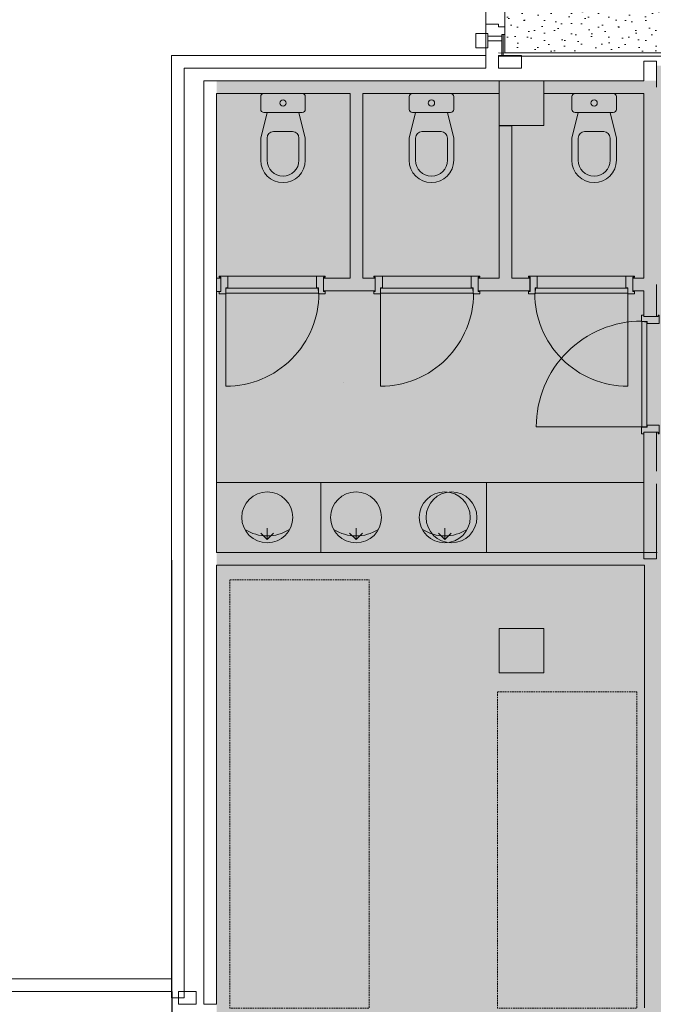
# Model space of a CAD drawing. Header units: millimetres. Extents: x -28656 to 67349, y -24410 to 39654.
# Tile 3 of 135: x 678 to 5654, y 184 to 7919. Entities that reach past the tile are written whole.
import ezdxf

# ---------------------------------------------------------------- set-up
doc = ezdxf.new("R2010")
doc.units = ezdxf.units.MM
doc.header["$MEASUREMENT"] = 0
doc.linetypes.add('HIDDEN', pattern=[18.75, 12.5, -6.25])
for name, color, linetype in [('0 2D arcering', 7, 'Continuous'), ('00 Bestaand', 7, 'Continuous'), ('New_43 Vloerafwerking 2D arcering', 7, 'Continuous'), ('New_82 Interieur', 7, 'Continuous'), ('New_Z Ruimtefuncties Zone omranding', 7, 'Continuous')]:
    doc.layers.add(name, color=color, linetype=linetype)

# ---------------------------------------------------------------- blocks, each defined once
blk = doc.blocks.new('Tafelopstelling rond 20')
at = {"layer": 'New_82 Interieur', "color": 1, "linetype": 'Continuous', "lineweight": 0}
for p, q in [((-476.8, 1225.8), (-823.2, 1025.8)), ((-798.2, 982.5), (-451.8, 1182.5)), ((-241.8, 818.8), (-476.8, 1225.8)), ((476.8, 1225.8), (241.8, 818.8)), ((451.8, 1182.5), (798.2, 982.5)), ((823.2, 1025.8), (476.8, 1225.8)), ((-823.2, 1025.8), (-588.2, 618.8)), ((588.2, 618.8), (823.2, 1025.8)), ((-588.2, 618.8), (-241.8, 818.8)), ((241.8, 818.8), (588.2, 618.8)), ((-830, 200), (-1300, 200)), ((-1300, 200), (-1300, -200)), ((-1250, -200), (-1250, 200)), ((-830, -200), (-830, 200)), ((830, 200), (830, -200)), ((1300, 200), (830, 200)), ((1250, 200), (1250, -200)), ((1300, -200), (1300, 200)), ((-1300, -200), (-830, -200)), ((830, -200), (1300, -200)), ((-588.2, -618.8), (-823.2, -1025.8)), ((-241.8, -818.8), (-588.2, -618.8)), ((588.2, -618.8), (241.8, -818.8)), ((823.2, -1025.8), (588.2, -618.8)), ((-476.8, -1225.8), (-241.8, -818.8)), ((241.8, -818.8), (476.8, -1225.8)), ((-451.8, -1182.5), (-798.2, -982.5)), ((798.2, -982.5), (451.8, -1182.5)), ((-823.2, -1025.8), (-476.8, -1225.8)), ((476.8, -1225.8), (823.2, -1025.8))]:
    blk.add_line(p, q, dxfattribs=at)
for start, end in [(0, 180), (180, 0)]:
    blk.add_arc((0, 0), 800, start, end, dxfattribs=at)

msp = doc.modelspace()

# ---------------------------------------------------------------- hatches: boundary and pattern name
at = {"layer": '0 2D arcering', "linetype": 'Continuous', "lineweight": 0}
h = msp.add_hatch(dxfattribs=at)
h.set_pattern_fill('155_Kunststeen_0001', color=9, style=0, pattern_type=2)
h.set_pattern_definition([(45, (0, 0), (-183.8478, 183.8478), []), (45, (-91.92, 91.92), (-183.8478, 183.8478), [195, -65])])
h.paths.add_polyline_path([(2224.6, -7836.9), (4703.9, -7836.9), (4703.9, -24110.3), (10173.4, -24110.3), (10173.4, -22030.3), (16189.6, -22030.3), (16189.6, -18710.3), (17537.1, -18710.3), (17537.1, -842.7), (28580.9, -842.7), (28580.9, 1037.3), (33749.4, 1037.3), (33749.4, 5435.8), (28580.9, 5435.8), (28580.9, 6419.7), (28580.9, 7309.7), (23318.9, 7309.7), (23318.9, 6419.7), (13378.9, 6419.7), (13378.9, 7192.8), (8308.9, 7192.8), (8308.9, 7439.4), (8308.9, 7557.3), (5678.9, 7557.3), (5678.9, 7439.4), (2224.6, 7439.4)])
at = {"layer": 'New_43 Vloerafwerking 2D arcering', "linetype": 'Continuous', "lineweight": 0}
h = msp.add_hatch(dxfattribs=at)
h.set_pattern_fill('910_Puntjes_C_0001', color=9, style=0, pattern_type=2)
h.set_pattern_definition([(45, (0, 250), (-79.5495, 79.5495), [0, -75, 0, -112.5]), (110, (250, 250), (105.7154, 38.4773), [0, -55, 0, -95])])
h.paths.add_polyline_path([(4488.9, 7657.3), (8189.9, 7657.3), (8189.9, 11354.7), (4488.9, 11354.7)])

# ---------------------------------------------------------------- linework, layer by layer
at = {"layer": '00 Bestaand', "color": 1, "linetype": 'Continuous', "lineweight": 0}
for p, q in [((4438.9, 7657.3), (8169.9, 7656.7)), ((4438.9, 7631.8), (8169.9, 7631.8)), ((2311.6, 5905.4), (3009.6, 5905.4)), ((3076.6, 5905.4), (3076.6, 5905.4)), ((3076.6, 5905.4), (3076.6, 5905.4)), ((3076.6, 5905.4), (3076.6, 5905.4)), ((3525.9, 5905.4), (4223.9, 5905.4)), ((4290.9, 5905.4), (4290.9, 5905.4)), ((4290.9, 5905.4), (4290.9, 5905.4)), ((4290.9, 5905.4), (4290.9, 5905.4)), ((4674.4, 5905.4), (4674.4, 5905.4)), ((4674.4, 5905.4), (4674.4, 5905.4)), ((4674.4, 5905.4), (4674.4, 5905.4)), ((5439.4, 5905.4), (4741.4, 5905.4)), ((3218.6, 5072.4), (3218.6, 5072.4))]:
    msp.add_line(p, q, dxfattribs=at)
at = {"layer": '00 Bestaand', "color": 2, "linetype": 'Continuous', "lineweight": 0}
msp.add_line((4618.9, 7089.7), (4618.9, 7089.6), dxfattribs=at)
at = {"layer": '00 Bestaand', "color": 9, "linetype": 'Continuous', "lineweight": 0}
for p, q in [((2244.6, 5905.4), (2244.6, 5905.4)), ((2244.6, 5905.4), (2244.6, 5905.4)), ((3458.9, 5905.4), (3458.9, 5905.4)), ((3458.9, 5905.4), (3458.9, 5905.4)), ((5506.4, 5905.4), (5506.4, 5905.4)), ((5506.4, 5905.4), (5506.4, 5905.4)), ((3044.2, 4284.4), (3044.2, 4284.4)), ((3044.2, 4284.4), (3044.2, 4284.4)), ((4344.2, 4284.4), (4344.2, 4284.4)), ((2622.2, 3924.4), (2622.2, 3924.4)), ((2622.2, 3924.4), (2622.2, 3924.4)), ((2622.2, 3924.4), (2622.2, 3924.4)), ((3319.2, 3924.4), (3319.2, 3924.4)), ((3319.2, 3924.4), (3319.2, 3924.4)), ((3319.2, 3924.4), (3319.2, 3924.4)), ((4016.1, 3924.4), (4016.1, 3924.4)), ((4016.1, 3924.4), (4016.1, 3924.4)), ((4016.1, 3924.4), (4016.1, 3924.4))]:
    msp.add_line(p, q, dxfattribs=at)
at = {"layer": '00 Bestaand', "color": 2, "linetype": 'Continuous', "lineweight": 0, "flags": 128}
for points in [[(19830.1, 29749.1), (-28625.7, 39619.7), (-28625.7, 32814.1), (-28451.2, 32814.2), (-28450.7, 30852.2), (-25633.6, 30278.3), (-25576, 30278.3), (-25576, 21442), (4342.1, 15358.6), (4338.9, 15272.5), (4338.9, 7637.3), (1868.9, 7637.3), (1874.6, -8215.6), (4194.6, -8215), (4194.6, -24410.3), (10393.9, -24410.3), (10393.9, -22060.6), (11993.9, -22060.6)], [(1918.9, 234.4), (1868.9, 234.4), (1868.9, 7637.3)], [(1918.9, 234.4), (1868.9, 234.4), (1868.9, 7637.3)], [(1918.9, 234.4), (1868.9, 234.4), (1868.9, 7637.3)], [(4338.9, 7587.3), (4338.9, 7637.3), (1868.9, 7637.3)], [(4338.9, 7587.3), (4338.9, 7537.3), (1968.9, 7537.3)], [(4338.9, 7587.3), (4338.9, 7537.3), (1968.9, 7537.3)], [(4338.9, 7587.3), (4338.9, 7537.3), (1968.9, 7537.3)], [(4618.9, 7587.3), (4618.9, 7637.3), (4438.9, 7637.3), (4438.9, 7587.3)], [(4618.9, 7587.3), (4618.9, 7537.3), (4438.9, 7537.3), (4438.9, 7587.3)], [(4618.9, 7587.3), (4618.9, 7537.3), (4438.9, 7537.3), (4438.9, 7587.3)], [(4618.9, 7587.3), (4618.9, 7537.3), (4438.9, 7537.3), (4438.9, 7587.3)], [(5578.9, 7439.4), (5578.9, 7593.6), (5628.9, 7593.6)], [(5578.9, 7439.4), (5578.9, 7593.6), (5628.9, 7593.6)], [(5578.9, 7439.4), (5578.9, 7593.6), (5628.9, 7593.6)], [(5678.9, 7389.4), (5678.9, 7593.6), (5628.9, 7593.6)], [(1918.9, 234.4), (1968.9, 234.4), (1968.9, 7537.3)], [(2123.9, 3684.4), (2123.9, 7439.4)], [(2123.9, 3684.4), (2123.9, 7439.4)], [(2123.9, 3684.4), (2123.9, 7439.4)], [(3323.9, 7439.4), (2123.9, 7439.4)], [(4443.9, 7389.4), (4443.9, 7439.4), (3323.9, 7439.4)], [(4793.9, 7389.4), (4793.9, 7439.4), (5578.9, 7439.4)], [(4793.9, 7389.4), (4793.9, 7439.4), (5578.9, 7439.4)], [(4793.9, 7389.4), (4793.9, 7439.4), (5578.9, 7439.4)], [(4443.9, 7389.4), (4443.9, 7339.4), (3373.9, 7339.4)], [(4443.9, 7389.4), (4443.9, 7339.4), (3373.9, 7339.4)], [(4443.9, 7389.4), (4443.9, 7339.4), (3373.9, 7339.4)], [(4793.9, 7389.4), (4793.9, 7339.4), (5578.9, 7339.4)], [(2223.9, 3734.4), (2223.9, 7339.4)], [(3273.9, 7339.4), (2223.9, 7339.4)], [(3273.9, 7339.4), (2223.9, 7339.4)], [(3273.9, 7339.4), (2223.9, 7339.4)], [(3273.9, 5889.4), (3273.9, 7339.4)], [(3273.9, 5889.4), (3273.9, 7339.4)], [(3273.9, 5889.4), (3273.9, 7339.4)], [(3373.9, 5889.4), (3373.9, 7339.4)], [(5578.9, 7084.4), (5578.9, 7339.4)], [(5578.9, 7084.4), (5578.9, 7339.4)], [(5578.9, 7084.4), (5578.9, 7339.4)], [(4443.9, 5889.4), (4443.9, 7084.4), (4493.9, 7084.4)], [(4443.9, 5889.4), (4443.9, 7084.4), (4493.9, 7084.4)], [(4443.9, 5889.4), (4443.9, 7084.4), (4493.9, 7084.4)], [(4543.9, 5889.4), (4543.9, 7084.4), (4493.9, 7084.4)], [(5578.9, 5937.4), (5578.9, 7084.4)], [(5578.9, 5937.4), (5578.9, 7084.4)], [(5578.9, 5937.4), (5578.9, 7084.4)], [(3273.9, 5889.4), (3064.6, 5889.4), (3064.6, 5839.4)], [(3470.9, 5839.4), (3470.9, 5889.4), (3373.9, 5889.4)], [(4443.9, 5889.4), (4278.9, 5889.4), (4278.9, 5839.4)], [(4685.2, 5839.4), (4685.2, 5889.4), (4543.9, 5889.4)], [(5578.9, 5889.4), (5493.2, 5889.4), (5493.2, 5839.4)], [(5578.9, 5889.4), (5578.9, 5937.4)], [(5578.9, 5889.4), (5578.9, 5937.4)], [(5578.9, 5889.4), (5578.9, 5937.4)], [(3323.9, 5789.4), (3064.6, 5789.4), (3064.6, 5839.4)], [(3323.9, 5789.4), (3064.6, 5789.4), (3064.6, 5839.4)], [(3323.9, 5789.4), (3064.6, 5789.4), (3064.6, 5839.4)], [(3470.9, 5839.4), (3470.9, 5789.4), (3323.9, 5789.4)], [(3470.9, 5839.4), (3470.9, 5789.4), (3323.9, 5789.4)], [(3470.9, 5839.4), (3470.9, 5789.4), (3323.9, 5789.4)], [(4493.9, 5789.4), (4278.9, 5789.4), (4278.9, 5839.4)], [(4493.9, 5789.4), (4278.9, 5789.4), (4278.9, 5839.4)], [(4493.9, 5789.4), (4278.9, 5789.4), (4278.9, 5839.4)], [(4685.2, 5839.4), (4685.2, 5789.4), (4493.9, 5789.4)], [(4685.2, 5839.4), (4685.2, 5789.4), (4493.9, 5789.4)], [(4685.2, 5839.4), (4685.2, 5789.4), (4493.9, 5789.4)], [(5578.9, 5789.4), (5493.2, 5789.4), (5493.2, 5839.4)], [(5578.9, 5789.4), (5493.2, 5789.4), (5493.2, 5839.4)], [(5578.9, 5789.4), (5493.2, 5789.4), (5493.2, 5839.4)], [(5628.9, 5586.9), (5678.9, 5586.9), (5678.9, 5839.4)], [(5628.9, 5586.9), (5578.9, 5586.9), (5578.9, 5789.4)], [(5628.9, 5586.9), (5578.9, 5586.9), (5578.9, 5789.4)], [(5628.9, 5586.9), (5578.9, 5586.9), (5578.9, 5789.4)], [(5578.9, 4322.4), (5578.9, 4678.9), (5628.9, 4678.9)], [(5578.9, 4322.4), (5578.9, 4678.9), (5628.9, 4678.9)], [(5578.9, 4322.4), (5578.9, 4678.9), (5628.9, 4678.9)], [(5678.9, 4372.4), (5678.9, 4678.9), (5628.9, 4678.9)], [(5628.9, 3684.4), (5578.9, 3684.4), (5578.9, 4322.4)], [(5628.9, 3684.4), (5578.9, 3684.4), (5578.9, 4322.4)], [(5628.9, 3684.4), (5578.9, 3684.4), (5578.9, 4322.4)], [(5628.9, 3684.4), (5678.9, 3684.4), (5678.9, 4272.4)], [(2672.2, 3884.4), (2622.2, 3834.4), (2572.2, 3884.4)], [(2622.2, 3924.4), (2622.2, 3834.4)], [(3369.2, 3884.4), (3319.2, 3834.4), (3269.2, 3884.4)], [(3319.2, 3924.4), (3319.2, 3834.4)], [(4066.1, 3884.4), (4016.1, 3834.4), (3966.1, 3884.4)], [(4016.1, 3924.4), (4016.1, 3834.4)], [(5684.6, 3734.4), (2223.9, 3734.4)], [(5684.6, 3734.4), (2223.9, 3734.4)], [(5684.6, 3734.4), (2223.9, 3734.4)], [(2173.9, 184.4), (2123.9, 184.4), (2123.9, 3684.4)], [(2173.9, 184.4), (2123.9, 184.4), (2123.9, 3684.4)], [(2173.9, 184.4), (2123.9, 184.4), (2123.9, 3684.4)], [(2173.9, 184.4), (2223.9, 184.4), (2223.9, 3634.4)], [(5584.6, 3634.4), (2223.9, 3634.4)], [(5584.6, 2555.6), (5584.6, 3634.4)], [(5584.6, 2555.6), (5584.6, 3634.4)], [(5584.6, 2555.6), (5584.6, 3634.4)], [(5584.6, 157.4), (5584.6, 2555.6)], [(5584.6, 157.4), (5584.6, 2555.6)], [(5584.6, 157.4), (5584.6, 2555.6)], [(1923.9, 234.4), (1923.9, 284.4), (2063.9, 284.4), (2063.9, 234.4)], [(1923.9, 234.4), (1923.9, 284.4), (2063.9, 284.4), (2063.9, 234.4)], [(1923.9, 234.4), (1923.9, 284.4), (2063.9, 284.4), (2063.9, 234.4)], [(1923.9, 234.4), (1923.9, 184.4), (2063.9, 184.4), (2063.9, 234.4)]]:
    msp.add_lwpolyline(points, dxfattribs=at)
at = {"layer": '00 Bestaand', "color": 1, "linetype": 'Continuous', "lineweight": 0, "flags": 128}
for points in [[(4488.9, 7863), (4437.9, 7863), (4437.9, 7884), (4338.9, 7884), (4338.9, 7811), (4353.9, 7811), (4353.9, 7789), (4463.9, 7789), (4463.9, 7803), (4488.9, 7803)], [(4353.9, 7697), (4353.9, 7811), (4307.2, 7811), (4258.9, 7811), (4258.9, 7770), (4258.9, 7697)], [(4353.9, 7754), (4353.9, 7789), (4463.9, 7789), (4463.9, 7754)], [(5604.3, 4720.9), (5564.3, 4720.9), (5564.3, 5547), (5604.3, 5544)], [(4344.2, 4284.4), (4344.2, 3734.4), (3044.2, 3734.4), (3044.2, 4284.4)], [(1874.6, 284.4), (-3225.4, 284.4), (-3225.4, 1364.4), (-9125.4, 1364.4), (-9125.4, -7135.6), (-3225.4, -7135.6), (-3225.4, -2155.6), (1874.6, -2155.6)]]:
    msp.add_lwpolyline(points, close=True, dxfattribs=at)
for points in [[(4468.8, 7637), (4463.8, 7637), (4463.8, 7803), (4468.8, 7803)], [(4468.8, 7637), (4463.8, 7637), (4463.8, 7803), (4468.8, 7803)], [(4468.8, 7637), (4473.8, 7637), (4473.8, 7803), (4468.8, 7803)], [(1874.6, 384.4), (-3125.4, 384.4), (-3125.4, 1464.4), (-9225.4, 1464.4), (-9225.4, -7235.6), (-3125.4, -7235.6), (-3125.4, -2255.6), (1874.6, -2255.6)]]:
    msp.add_lwpolyline(points, dxfattribs=at)
at = {"layer": '00 Bestaand', "color": 2, "linetype": 'Continuous', "lineweight": 0, "flags": 128}
for points in [[(4443.9, 7437.3), (4443.9, 7087.3), (4793.9, 7087.3), (4793.9, 7437.3)], [(4443.9, 7437.3), (4443.9, 7087.3), (4793.9, 7087.3), (4793.9, 7437.3)], [(2223.9, 5889.4), (2223.9, 5784.4), (2256.6, 5784.4), (2256.6, 5889.4)], [(2244.6, 5896.4), (2244.6, 5905.4), (2311.6, 5905.4), (2311.6, 5811.7), (2296.6, 5811.7), (2296.6, 5766.4), (2244.6, 5766.4), (2244.6, 5784.4), (2256.6, 5784.4), (2256.6, 5896.4)], [(3076.6, 5896.4), (3076.6, 5905.4), (3009.6, 5905.4), (3009.6, 5811.7), (3024.6, 5811.7), (3024.6, 5766.4), (3076.6, 5766.4), (3076.6, 5784.4), (3064.6, 5784.4), (3064.6, 5896.4)], [(3458.9, 5896.4), (3458.9, 5905.4), (3525.9, 5905.4), (3525.9, 5811.7), (3510.9, 5811.7), (3510.9, 5766.4), (3458.9, 5766.4), (3458.9, 5784.4), (3470.9, 5784.4), (3470.9, 5896.4)], [(4290.9, 5896.4), (4290.9, 5905.4), (4223.9, 5905.4), (4223.9, 5811.7), (4238.9, 5811.7), (4238.9, 5766.4), (4290.9, 5766.4), (4290.9, 5784.4), (4278.9, 5784.4), (4278.9, 5896.4)], [(4674.4, 5896.4), (4674.4, 5905.4), (4741.4, 5905.4), (4741.4, 5811.7), (4726.4, 5811.7), (4726.4, 5766.4), (4674.4, 5766.4), (4674.4, 5784.4), (4686.4, 5784.4), (4686.4, 5896.4)], [(5506.4, 5896.4), (5506.4, 5905.4), (5439.4, 5905.4), (5439.4, 5811.7), (5454.4, 5811.7), (5454.4, 5766.4), (5506.4, 5766.4), (5506.4, 5784.4), (5494.4, 5784.4), (5494.4, 5896.4)], [(2298.1, 5809.9), (2298.1, 5769.9), (3024.3, 5769.9), (3021.3, 5809.9)], [(3512.4, 5809.9), (3512.4, 5769.9), (4238.6, 5769.9), (4235.6, 5809.9)], [(5452.9, 5809.9), (5452.9, 5769.9), (4726.8, 5769.9), (4729.8, 5809.9)], [(5690.9, 5598.9), (5699.9, 5598.9), (5699.9, 5531.9), (5606.2, 5531.9), (5606.2, 5546.9), (5560.9, 5546.9), (5560.9, 5598.9), (5578.9, 5598.9), (5578.9, 5586.9), (5690.9, 5586.9)], [(5604.3, 4720.9), (5564.3, 4720.9), (5564.3, 5547), (5604.3, 5544)], [(5690.9, 4666.9), (5699.9, 4666.9), (5699.9, 4733.9), (5606.2, 4733.9), (5606.2, 4718.9), (5560.9, 4718.9), (5560.9, 4666.9), (5578.9, 4666.9), (5578.9, 4678.9), (5690.9, 4678.9)], [(5578.9, 4284.4), (5578.9, 3734.4), (2223.9, 3734.4), (2223.9, 4284.4)], [(4443.9, 3137.3), (4443.9, 2787.3), (4793.9, 2787.3), (4793.9, 3137.3)], [(4443.9, 3137.3), (4443.9, 2787.3), (4793.9, 2787.3), (4793.9, 3137.3)]]:
    msp.add_lwpolyline(points, close=True, dxfattribs=at)
for points in [[(2595.8, 7339.4), (2895.8, 7339.4, -0.41), (2920.8, 7314.4), (2920.8, 7214.4, -0.41), (2895.8, 7189.4), (2595.8, 7189.4, -0.41), (2570.8, 7214.4), (2570.8, 7314.4, -0.41)], [(2720.8, 7264.4, 1), (2770.8, 7264.4, 1)], [(3761.8, 7339.4), (4061.8, 7339.4, -0.41), (4086.8, 7314.4), (4086.8, 7214.4, -0.41), (4061.8, 7189.4), (3761.8, 7189.4, -0.41), (3736.8, 7214.4), (3736.8, 7314.4, -0.41)], [(3886.8, 7264.4, 1), (3936.8, 7264.4, 1)], [(5039.3, 7339.4), (5339.3, 7339.4, -0.41), (5364.3, 7314.4), (5364.3, 7214.4, -0.41), (5339.3, 7189.4), (5039.3, 7189.4, -0.41), (5014.3, 7214.4), (5014.3, 7314.4, -0.41)], [(5164.3, 7264.4, 1), (5214.3, 7264.4, 1)], [(2670.8, 7039.4), (2820.8, 7039.4, -0.41), (2870.8, 6989.4), (2870.8, 6814.4, -1), (2620.8, 6814.4), (2620.8, 6989.4, -0.41)], [(3836.8, 7039.4), (3986.8, 7039.4, -0.41), (4036.8, 6989.4), (4036.8, 6814.4, -1), (3786.8, 6814.4), (3786.8, 6989.4, -0.41)], [(5114.3, 7039.4), (5264.3, 7039.4, -0.41), (5314.3, 6989.4), (5314.3, 6814.4, -1), (5064.3, 6814.4), (5064.3, 6989.4, -0.41)], [(2822.2, 4009.4, 1), (2422.2, 4009.4, 1)], [(3519.2, 4009.4, 1), (3119.2, 4009.4, 1)], [(4216.1, 4009.4, 1), (3816.1, 4009.4, 1)]]:
    msp.add_lwpolyline(points, format="xyb", close=True, dxfattribs=at)
for points in [[(2870.8, 7189.4), (2920.8, 6989.4), (2920.8, 6814.4, -1), (2570.8, 6814.4), (2570.8, 6989.4), (2620.8, 7189.4)], [(4036.8, 7189.4), (4086.8, 6989.4), (4086.8, 6814.4, -1), (3736.8, 6814.4), (3736.8, 6989.4), (3786.8, 7189.4)], [(5314.3, 7189.4), (5364.3, 6989.4), (5364.3, 6814.4, -1), (5014.3, 6814.4), (5014.3, 6989.4), (5064.3, 7189.4)], [(2298.1, 5769.9), (2298.1, 5039.9, 0.414214), (3028.1, 5769.9)], [(3512.4, 5769.9), (3512.4, 5039.9, 0.414214), (4242.4, 5769.9)], [(5452.9, 5769.9), (5452.9, 5039.9, -0.414214), (4722.9, 5769.9)], [(5564.3, 4720.9), (4734.3, 4720.9, -0.414214), (5564.3, 5550.9)], [(2797.2, 3914.4, -0.29), (2447.2, 3914.4)], [(3494.2, 3914.4, -0.29), (3144.2, 3914.4)], [(4191.1, 3914.4, -0.29), (3841.1, 3914.4)]]:
    msp.add_lwpolyline(points, format="xyb", dxfattribs=at)
at = {"layer": '00 Bestaand', "color": 1, "linetype": 'Continuous', "lineweight": 0, "flags": 128}
for points in [[(3519.2, 4009.4, 1), (3119.2, 4009.4, 1)], [(4269.2, 4009.4, 1), (3869.2, 4009.4, 1)]]:
    msp.add_lwpolyline(points, format="xyb", close=True, dxfattribs=at)
at = {"layer": '00 Bestaand', "color": 2, "linetype": 'HIDDEN', "lineweight": 0, "flags": 128}
for points in [[(2328.7, 3519.1), (2328.7, 154.1), (3423.7, 154.1), (3423.7, 3519.1)], [(4430.8, 2638.2), (4430.8, 154.1), (5525.8, 154.1), (5525.8, 2638.2)]]:
    msp.add_lwpolyline(points, close=True, dxfattribs=at)
at = {"layer": '00 Bestaand', "color": 6, "linetype": 'Continuous', "lineweight": 0}
for centre in [(2745.8, 7339.4), (3911.8, 7339.4), (5189.3, 7339.4), (4344.2, 3734.4)]:
    msp.add_circle(centre, 0.0123, dxfattribs=at)
at = {"layer": 'New_Z Ruimtefuncties Zone omranding', "color": 7, "linetype": 'Continuous', "lineweight": 0, "flags": 128}
msp.add_lwpolyline([(8189.9, 11354.7), (4488.9, 11354.7), (4488.9, 7657.3), (8189.9, 7657.3)], close=True, dxfattribs=at)

# ---------------------------------------------------------------- block references
at = {"layer": 'New_82 Interieur', "color": 1, "linetype": 'Continuous', "lineweight": 0, "zscale": 1000, "rotation": 60.00000000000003}
msp.add_blockref('Tafelopstelling rond 20', (6352, 9160.9), dxfattribs=at)

doc.saveas('drawing.dxf')
